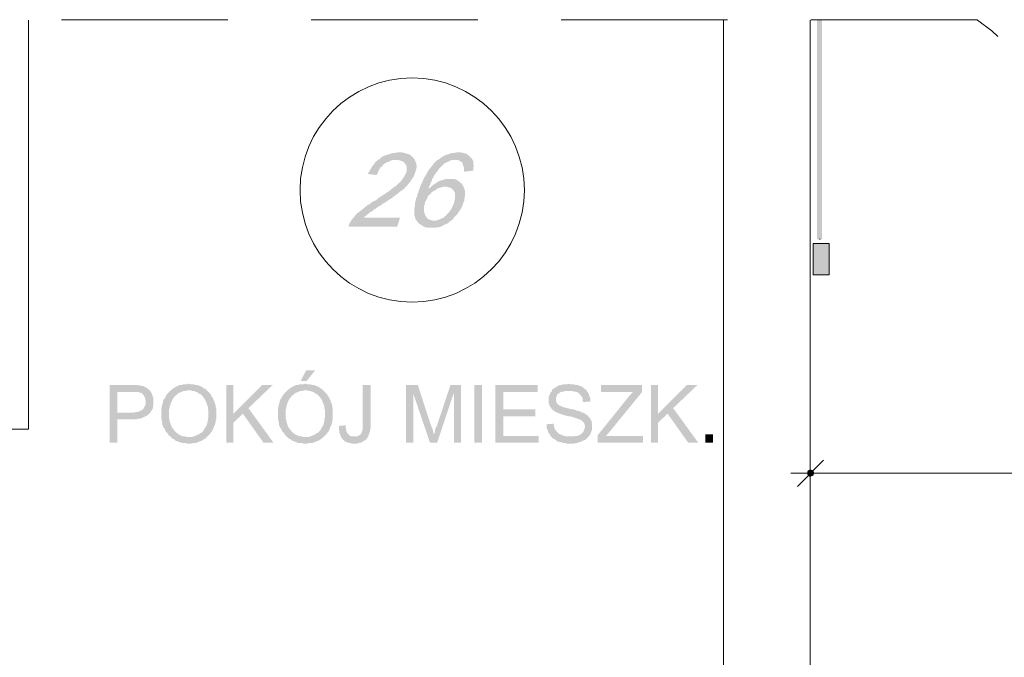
# Model space of a CAD drawing. Header units: millimetres. Extents: x -1096 to 3960, y -1899 to 666.
# Tile 43 of 75: x 1222 to 1598, y 299 to 543. Entities that reach past the tile are written whole.
import ezdxf

# ---------------------------------------------------------------- set-up
doc = ezdxf.new("R2010")
doc.units = ezdxf.units.MM
doc.layers.add('A-ściany', color=140, linetype='Continuous')
doc.layers.add('C00-00-00', color=7, linetype='Continuous')

msp = doc.modelspace()

# ---------------------------------------------------------------- hatches: boundary and pattern name
at = {"layer": 'C00-00-00'}
h = msp.add_hatch(color=256, dxfattribs=at)
h.dxf.hatch_style = 2
h.paths.add_polyline_path([(1528.122, 458.71), (1526.217, 458.71), (1528.122, 542.321)])
h = msp.add_hatch(color=256, dxfattribs=at)
h.dxf.hatch_style = 2
h.paths.add_polyline_path([(1526.217, 458.71), (1528.122, 542.321), (1526.217, 542.321)])
h = msp.add_hatch(color=256, dxfattribs=at)
h.dxf.hatch_style = 2
h.paths.add_polyline_path([(1526.217, 542.321), (1528.122, 542.321), (1526.217, 458.71)])
h = msp.add_hatch(color=256, dxfattribs=at)
h.dxf.hatch_style = 2
h.paths.add_polyline_path([(1528.122, 542.321), (1526.217, 458.71), (1528.122, 458.71)])
h = msp.add_hatch(color=256, dxfattribs=at)
h.dxf.hatch_style = 2
h.paths.add_polyline_path([(1367.034, 491.943), (1366.397, 491.943), (1365.553, 491.729), (1364.916, 491.729), (1364.069, 491.519), (1363.435, 491.309), (1362.588, 491.095), (1361.95, 490.882), (1361.317, 490.672), (1360.473, 490.248), (1359.836, 489.824), (1359.836, 489.614), (1359.198, 489.191), (1365.977, 488.977), (1366.82, 488.977), (1367.454, 488.767), (1368.091, 488.557), (1368.725, 488.134), (1369.149, 487.706), (1369.572, 487.073), (1369.786, 486.439), (1369.786, 484.954), (1369.572, 484.111), (1369.572, 483.897), (1369.149, 483.477), (1368.939, 482.84), (1368.515, 482.202), (1368.091, 481.569), (1367.668, 480.935), (1367.034, 480.301), (1366.397, 479.878), (1365.763, 479.24), (1365.553, 479.031), (1364.916, 478.607), (1364.282, 478.183), (1363.645, 477.55), (1363.011, 477.126), (1362.378, 476.699), (1361.74, 476.279), (1361.107, 475.855), (1360.473, 475.431), (1359.836, 475.008), (1358.988, 474.584), (1358.988, 474.374), (1358.141, 473.737), (1357.297, 473.313), (1356.446, 472.889), (1355.813, 472.256), (1354.969, 471.832), (1354.332, 471.408), (1353.698, 470.775), (1353.061, 470.351), (1352.637, 469.927), (1352.004, 469.504), (1351.58, 469.08), (1351.156, 468.87), (1350.733, 468.447), (1350.309, 468.023), (1349.885, 467.386), (1349.252, 466.752), (1348.828, 466.118), (1348.404, 465.481), (1347.981, 464.847), (1347.771, 464.214), (1347.557, 463.576), (1366.187, 463.576), (1367.244, 466.966), (1353.485, 466.966), (1353.698, 467.386), (1354.332, 467.809), (1354.756, 468.233), (1355.389, 468.656), (1355.813, 469.08), (1356.66, 469.504), (1357.297, 470.137), (1358.141, 470.561), (1358.988, 471.198), (1359.198, 471.408), (1360.049, 471.832), (1360.893, 472.469), (1361.74, 472.889), (1362.588, 473.527), (1363.225, 473.947), (1364.069, 474.374), (1364.702, 475.008), (1365.339, 475.431), (1365.977, 475.855), (1366.397, 476.279), (1367.034, 476.699), (1367.454, 477.126), (1368.091, 477.55), (1368.515, 477.76), (1368.939, 478.183), (1369.149, 478.607), (1369.786, 479.031), (1370.206, 479.664), (1370.843, 480.301), (1371.267, 480.935), (1371.691, 481.569), (1372.114, 482.202), (1372.538, 482.84), (1372.748, 483.477), (1372.958, 484.111), (1373.172, 484.534), (1373.381, 485.382), (1373.595, 486.225), (1373.595, 486.863), (1373.381, 487.706), (1373.172, 488.344), (1372.958, 488.977), (1372.538, 489.614), (1372.324, 489.824), (1371.901, 490.248), (1371.477, 490.672), (1370.843, 491.095), (1370.206, 491.309), (1369.572, 491.519), (1368.725, 491.729), (1367.878, 491.943)])
h = msp.add_hatch(color=256, dxfattribs=at)
h.dxf.hatch_style = 2
h.paths.add_polyline_path([(1389.469, 491.943), (1388.836, 491.943), (1387.988, 491.729), (1387.355, 491.729), (1386.507, 491.519), (1385.874, 491.309), (1385.236, 491.095), (1384.603, 490.882), (1383.756, 490.458), (1383.122, 490.038), (1382.485, 489.614), (1381.851, 489.191), (1388.202, 488.977), (1389.469, 488.977), (1389.893, 488.767), (1390.53, 488.344), (1390.954, 488.134), (1391.164, 487.496), (1391.378, 486.863), (1391.588, 486.225), (1391.588, 484.534), (1395.187, 484.954), (1395.187, 486.015), (1395.397, 486.863), (1395.187, 487.706), (1395.187, 488.344), (1394.973, 488.977), (1394.549, 489.614), (1394.126, 490.038), (1393.706, 490.458), (1393.282, 490.882), (1392.645, 491.309), (1392.011, 491.519), (1391.164, 491.729), (1390.317, 491.943)])
h = msp.add_hatch(color=256, dxfattribs=at)
h.dxf.hatch_style = 2
h.paths.add_polyline_path([(1359.198, 489.191), (1358.565, 488.767), (1357.931, 488.344), (1357.507, 487.706), (1357.084, 487.073), (1356.66, 486.649), (1356.236, 485.805), (1355.813, 485.168), (1355.389, 484.534), (1354.969, 483.687), (1358.355, 483.263), (1358.778, 484.111), (1358.988, 484.744), (1359.412, 485.592), (1359.836, 486.225), (1360.473, 486.649), (1360.893, 487.286), (1361.53, 487.706), (1362.164, 488.134), (1363.011, 488.344), (1363.645, 488.767), (1364.282, 488.977), (1365.977, 488.977)])
h = msp.add_hatch(color=256, dxfattribs=at)
h.dxf.hatch_style = 2
h.paths.add_polyline_path([(1381.851, 489.191), (1381.214, 488.767), (1380.58, 488.134), (1380.156, 487.706), (1379.733, 487.073), (1379.313, 486.649), (1378.885, 486.015), (1378.462, 485.592), (1378.038, 484.954), (1377.618, 484.321), (1377.404, 483.687), (1376.981, 483.053), (1376.561, 482.416), (1376.133, 481.569), (1375.923, 480.935), (1375.5, 480.088), (1375.076, 479.24), (1374.866, 478.393), (1374.443, 477.55), (1374.229, 476.699), (1374.019, 476.279), (1373.809, 475.221), (1373.381, 474.374), (1373.172, 473.313), (1372.958, 472.469), (1372.958, 471.622), (1372.748, 470.775), (1372.748, 468.023), (1372.958, 467.599), (1372.958, 466.966), (1373.172, 466.542), (1373.381, 466.118), (1373.595, 465.905), (1374.019, 465.271), (1374.443, 464.847), (1375.076, 464.424), (1375.71, 464), (1376.347, 463.576), (1376.981, 463.366), (1377.618, 463.153), (1380.58, 463.153), (1381.214, 463.366), (1382.065, 463.366), (1382.698, 463.576), (1383.332, 463.79), (1383.965, 464.214), (1384.817, 464.637), (1385.45, 464.847), (1386.084, 465.481), (1386.717, 465.905), (1379.733, 465.905), (1378.885, 466.118), (1378.252, 466.328), (1377.618, 466.752), (1377.194, 467.386), (1376.771, 468.023), (1376.771, 468.233), (1376.561, 468.87), (1376.347, 469.504), (1376.347, 470.985), (1376.561, 471.832), (1376.771, 472.679), (1376.771, 472.889), (1377.194, 473.527), (1377.618, 474.374), (1377.828, 475.008), (1378.252, 475.641), (1378.885, 476.065), (1379.313, 476.699), (1379.946, 477.126), (1380.37, 477.336), (1381.004, 477.76), (1378.038, 478.183), (1378.252, 478.607), (1378.675, 479.45), (1378.885, 480.301), (1379.313, 480.935), (1379.523, 481.782), (1379.946, 482.416), (1380.37, 483.263), (1380.79, 483.897), (1381.214, 484.321), (1381.637, 484.954), (1382.065, 485.592), (1382.485, 486.015), (1382.908, 486.439), (1383.542, 487.073), (1384.179, 487.706), (1385.026, 488.134), (1385.66, 488.344), (1386.294, 488.767), (1386.931, 488.977), (1388.202, 488.977)])
h = msp.add_hatch(color=256, dxfattribs=at)
h.dxf.hatch_style = 2
h.paths.add_polyline_path([(1386.294, 481.782), (1384.817, 481.782), (1384.179, 481.569), (1383.332, 481.359), (1382.698, 481.145), (1382.065, 480.935), (1381.427, 480.511), (1380.79, 480.088), (1380.156, 479.664), (1379.523, 479.24), (1384.603, 478.817), (1384.817, 478.817), (1385.66, 478.607), (1386.507, 478.393), (1386.931, 478.183), (1387.565, 477.55), (1387.778, 477.126), (1387.988, 476.912), (1388.202, 476.279), (1388.202, 474.16), (1387.988, 473.313), (1387.778, 472.469), (1387.778, 472.256), (1387.355, 471.622), (1387.141, 470.985), (1386.717, 470.137), (1386.294, 469.504), (1385.874, 469.08), (1385.236, 468.447), (1384.817, 467.809), (1384.389, 467.599), (1383.756, 466.966), (1383.122, 466.752), (1382.275, 466.328), (1381.637, 466.118), (1381.004, 465.905), (1380.156, 465.905), (1386.717, 465.905), (1387.355, 466.328), (1387.778, 466.966), (1388.412, 467.599), (1388.836, 468.023), (1389.259, 468.656), (1389.683, 469.294), (1390.107, 469.927), (1390.53, 470.561), (1390.954, 471.408), (1391.164, 472.046), (1391.378, 472.679), (1391.798, 473.527), (1391.798, 474.374), (1392.011, 475.221), (1392.011, 477.336), (1391.798, 477.973), (1391.588, 478.607), (1391.164, 479.24), (1390.954, 479.878), (1390.317, 480.301), (1389.893, 480.725), (1389.259, 481.145), (1388.626, 481.569), (1387.778, 481.782), (1387.141, 481.782)])
h = msp.add_hatch(color=256, dxfattribs=at)
h.dxf.hatch_style = 2
h.paths.add_polyline_path([(1379.523, 479.24), (1378.885, 478.607), (1378.252, 478.183), (1378.038, 478.183), (1381.004, 477.76), (1381.637, 478.183), (1382.275, 478.393), (1383.122, 478.607), (1383.756, 478.817), (1384.603, 478.817)])
h = msp.add_hatch(color=256, dxfattribs=at)
h.dxf.hatch_style = 2
h.paths.add_polyline_path([(1530.874, 457.225), (1530.874, 445.16), (1524.733, 445.16)])
h = msp.add_hatch(color=256, dxfattribs=at)
h.dxf.hatch_style = 2
h.paths.add_polyline_path([(1530.874, 457.225), (1524.733, 457.225), (1524.733, 445.16)])
h = msp.add_hatch(color=256, dxfattribs=at)
h.dxf.hatch_style = 2
h.paths.add_polyline_path([(1334.859, 408.752), (1331.469, 408.752), (1329.355, 404.729), (1331.683, 404.729)])
h = msp.add_hatch(color=256, dxfattribs=at)
h.dxf.hatch_style = 2
h.paths.add_polyline_path([(1264.794, 403.248), (1256.538, 403.248), (1256.538, 381.233), (1259.5, 381.233), (1259.5, 390.126), (1266.698, 390.126), (1267.332, 390.336), (1267.965, 390.336), (1268.603, 390.55), (1269.236, 390.76), (1269.66, 390.969), (1270.084, 391.183), (1270.507, 391.393), (1270.931, 391.607), (1271.355, 392.027), (1271.778, 392.454), (1259.5, 392.664), (1259.5, 400.496), (1265.004, 400.496), (1272.202, 400.706), (1271.778, 401.134), (1271.355, 401.557), (1270.931, 401.977), (1270.507, 402.191), (1270.084, 402.401), (1269.45, 402.824), (1268.813, 402.824), (1268.179, 403.034), (1267.332, 403.034), (1266.908, 403.248), (1265.637, 403.248)])
h = msp.add_hatch(color=256, dxfattribs=at)
h.dxf.hatch_style = 2
h.paths.add_polyline_path([(1286.805, 403.672), (1286.595, 403.672), (1285.958, 403.458), (1284.691, 403.458), (1284.057, 403.248), (1283.42, 403.248), (1282.996, 403.034), (1282.362, 402.824), (1281.939, 402.614), (1281.305, 402.191), (1280.881, 401.977), (1280.454, 401.557), (1280.03, 401.343), (1286.805, 401.134), (1287.443, 401.134), (1288.076, 400.92), (1288.71, 400.92), (1289.137, 400.706), (1289.771, 400.496), (1290.194, 400.282), (1290.618, 399.863), (1291.252, 399.649), (1291.675, 399.225), (1292.099, 398.805), (1292.309, 398.382), (1292.733, 397.954), (1292.946, 397.531), (1293.156, 397.111), (1293.366, 396.473), (1293.58, 396.053), (1293.79, 395.416), (1294.004, 394.779), (1294.004, 394.145), (1294.214, 393.511), (1294.214, 390.969), (1294.004, 390.336), (1294.004, 389.702), (1293.79, 389.065), (1293.79, 388.641), (1293.58, 388.008), (1293.366, 387.584), (1292.946, 386.95), (1292.733, 386.527), (1292.523, 386.103), (1292.099, 385.679), (1292.099, 385.466), (1291.675, 385.046), (1291.038, 384.832), (1290.618, 384.408), (1290.194, 384.198), (1289.557, 383.985), (1289.137, 383.775), (1288.5, 383.561), (1287.866, 383.351), (1286.595, 383.351), (1293.366, 383.137), (1293.79, 383.561), (1294.214, 383.985), (1294.637, 384.408), (1295.061, 384.832), (1295.275, 385.256), (1295.698, 385.679), (1295.908, 386.313), (1296.118, 386.737), (1296.332, 387.374), (1296.542, 387.798), (1296.756, 388.431), (1296.965, 389.065), (1296.965, 389.702), (1297.179, 390.126), (1297.179, 392.24), (1297.179, 394.145), (1296.965, 394.779), (1296.965, 395.416), (1296.756, 396.053), (1296.542, 396.473), (1296.332, 397.111), (1296.118, 397.531), (1295.908, 398.168), (1295.698, 398.592), (1295.275, 399.015), (1295.061, 399.649), (1294.637, 400.073), (1294.214, 400.496), (1293.79, 400.92), (1293.366, 401.343), (1292.946, 401.767), (1292.309, 401.977), (1291.889, 402.401), (1291.462, 402.614), (1290.828, 402.824), (1290.404, 403.034), (1289.771, 403.248), (1289.137, 403.248), (1288.5, 403.458), (1287.443, 403.458)])
h = msp.add_hatch(color=256, dxfattribs=at)
h.dxf.hatch_style = 2
h.paths.add_polyline_path([(1303.74, 403.248), (1300.988, 403.248), (1300.988, 381.233), (1303.74, 381.233), (1303.74, 392.24)])
h = msp.add_hatch(color=256, dxfattribs=at)
h.dxf.hatch_style = 2
h.paths.add_polyline_path([(1318.771, 403.248), (1314.748, 403.248), (1303.74, 392.24), (1303.74, 388.855), (1307.339, 392.24), (1309.458, 394.359)])
h = msp.add_hatch(color=256, dxfattribs=at)
h.dxf.hatch_style = 2
h.paths.add_polyline_path([(1331.259, 403.672), (1331.046, 403.672), (1330.412, 403.458), (1329.141, 403.458), (1328.507, 403.248), (1327.874, 403.248), (1327.45, 403.034), (1326.813, 402.824), (1326.389, 402.614), (1325.756, 402.191), (1325.332, 401.977), (1324.908, 401.557), (1324.485, 401.343), (1331.259, 401.134), (1331.893, 401.134), (1332.53, 400.92), (1333.164, 400.92), (1333.588, 400.706), (1334.221, 400.496), (1334.645, 400.282), (1335.069, 399.863), (1335.706, 399.649), (1336.13, 399.225), (1336.549, 398.805), (1336.763, 398.382), (1337.187, 397.954), (1337.397, 397.531), (1337.61, 397.111), (1337.82, 396.473), (1338.034, 396.053), (1338.244, 395.416), (1338.458, 394.779), (1338.458, 394.145), (1338.668, 393.511), (1338.668, 390.969), (1338.458, 390.336), (1338.458, 389.702), (1338.244, 389.065), (1338.244, 388.641), (1338.034, 388.008), (1337.82, 387.584), (1337.397, 386.95), (1337.187, 386.527), (1336.973, 386.103), (1336.549, 385.679), (1336.549, 385.466), (1336.13, 385.046), (1335.492, 384.832), (1335.069, 384.408), (1334.645, 384.198), (1334.011, 383.985), (1333.588, 383.775), (1332.954, 383.561), (1332.317, 383.351), (1331.046, 383.351), (1337.82, 383.137), (1338.244, 383.561), (1338.668, 383.985), (1339.091, 384.408), (1339.515, 384.832), (1339.725, 385.256), (1340.149, 385.679), (1340.362, 386.313), (1340.572, 386.737), (1340.786, 387.374), (1340.996, 387.798), (1341.21, 388.431), (1341.42, 389.065), (1341.42, 389.702), (1341.633, 390.126), (1341.633, 392.24), (1341.633, 394.145), (1341.42, 394.779), (1341.42, 395.416), (1341.21, 396.053), (1340.996, 396.473), (1340.786, 397.111), (1340.572, 397.531), (1340.362, 398.168), (1340.149, 398.592), (1339.725, 399.015), (1339.515, 399.649), (1339.091, 400.073), (1338.668, 400.496), (1338.244, 400.92), (1337.82, 401.343), (1337.397, 401.767), (1336.763, 401.977), (1336.339, 402.401), (1335.916, 402.614), (1335.282, 402.824), (1334.859, 403.034), (1334.221, 403.248), (1333.588, 403.248), (1332.954, 403.458), (1331.893, 403.458)])
h = msp.add_hatch(color=256, dxfattribs=at)
h.dxf.hatch_style = 2
h.paths.add_polyline_path([(1356.026, 403.248), (1353.061, 403.248), (1353.061, 386.313), (1352.851, 385.889), (1352.851, 385.679), (1352.637, 385.256), (1352.427, 384.622), (1352.004, 384.198), (1351.58, 383.985), (1351.156, 383.561), (1349.885, 383.561), (1354.969, 383.351), (1355.179, 383.775), (1355.389, 384.408), (1355.603, 384.832), (1355.813, 385.466), (1355.813, 386.103), (1356.026, 386.737), (1356.026, 388.218)])
h = msp.add_hatch(color=256, dxfattribs=at)
h.dxf.hatch_style = 2
h.paths.add_polyline_path([(1374.019, 403.248), (1369.572, 403.248), (1369.572, 381.233), (1372.324, 381.233), (1372.324, 399.863)])
h = msp.add_hatch(color=256, dxfattribs=at)
h.dxf.hatch_style = 2
h.paths.add_polyline_path([(1374.019, 403.248), (1372.324, 399.863), (1378.675, 381.233), (1380.156, 384.408), (1380.156, 384.622), (1379.946, 384.832), (1379.946, 385.466), (1379.733, 386.103), (1379.523, 386.737), (1379.099, 387.584)])
h = msp.add_hatch(color=256, dxfattribs=at)
h.dxf.hatch_style = 2
h.paths.add_polyline_path([(1390.53, 403.248), (1386.507, 403.248), (1381.427, 388.008), (1381.427, 387.798), (1381.004, 387.16), (1380.79, 386.527), (1380.58, 385.889), (1380.58, 385.256), (1380.37, 384.832), (1380.156, 384.408), (1378.675, 381.233), (1381.427, 381.233), (1387.565, 399.649), (1387.778, 399.649)])
h = msp.add_hatch(color=256, dxfattribs=at)
h.dxf.hatch_style = 2
h.paths.add_polyline_path([(1390.53, 403.248), (1387.778, 399.649), (1387.778, 381.233), (1390.53, 381.233)])
h = msp.add_hatch(color=256, dxfattribs=at)
h.dxf.hatch_style = 2
h.paths.add_polyline_path([(1398.572, 381.233), (1398.572, 403.248), (1395.61, 403.248), (1395.61, 381.233)])
h = msp.add_hatch(color=256, dxfattribs=at)
h.dxf.hatch_style = 2
h.paths.add_polyline_path([(1419.74, 403.248), (1403.652, 403.248), (1403.652, 381.233), (1420.164, 381.233), (1420.164, 383.775), (1406.618, 383.775), (1406.618, 391.183), (1418.893, 391.183), (1418.893, 393.935), (1406.618, 393.935), (1406.618, 400.496), (1419.74, 400.496)])
h = msp.add_hatch(color=256, dxfattribs=at)
h.dxf.hatch_style = 2
h.paths.add_polyline_path([(1431.595, 403.672), (1430.962, 403.458), (1429.477, 403.458), (1429.057, 403.248), (1428.42, 403.248), (1427.786, 403.034), (1427.362, 402.824), (1426.939, 402.401), (1426.305, 402.191), (1425.881, 401.767), (1425.668, 401.767), (1425.244, 401.343), (1425.034, 400.706), (1424.61, 400.282), (1424.397, 399.863), (1424.187, 399.225), (1423.973, 398.592), (1423.973, 396.263), (1424.187, 395.63), (1424.397, 394.992), (1424.82, 394.569), (1425.034, 394.145), (1425.458, 393.721), (1425.668, 393.511), (1426.091, 393.301), (1426.515, 392.878), (1427.149, 392.664), (1427.572, 392.454), (1428.21, 392.24), (1428.843, 392.027), (1429.477, 391.817), (1430.114, 391.607), (1430.962, 391.393), (1431.805, 391.183), (1432.443, 391.183), (1433.076, 390.969), (1433.713, 390.76), (1434.347, 390.55), (1434.981, 390.336), (1435.404, 390.126), (1435.828, 389.912), (1436.252, 389.912), (1436.465, 389.702), (1436.889, 389.279), (1437.309, 388.855), (1437.523, 388.431), (1437.733, 387.798), (1437.733, 386.95), (1437.523, 386.313), (1437.309, 385.679), (1437.099, 385.256), (1436.675, 384.832), (1436.252, 384.408), (1435.828, 384.198), (1435.404, 383.985), (1434.771, 383.775), (1434.137, 383.775), (1433.713, 383.561), (1432.229, 383.561), (1425.034, 383.351), (1425.458, 382.927), (1425.668, 382.718), (1426.091, 382.504), (1426.515, 382.294), (1426.939, 381.87), (1427.362, 381.656), (1427.996, 381.447), (1428.42, 381.447), (1429.057, 381.233), (1429.691, 381.023), (1430.324, 381.023), (1430.962, 380.809), (1433.5, 380.809), (1434.137, 381.023), (1434.771, 381.023), (1435.194, 381.233), (1435.828, 381.447), (1436.465, 381.656), (1436.889, 381.87), (1437.309, 382.08), (1437.946, 382.294), (1438.37, 382.718), (1438.794, 383.137), (1439.217, 383.561), (1439.641, 384.198), (1439.851, 384.622), (1440.061, 385.046), (1440.275, 385.679), (1440.485, 386.313), (1440.485, 388.431), (1440.275, 389.065), (1440.275, 389.489), (1439.851, 390.126), (1439.641, 390.55), (1439.217, 390.969), (1439.004, 391.393), (1438.37, 391.817), (1437.946, 392.027), (1437.523, 392.454), (1436.889, 392.664), (1436.252, 392.878), (1436.042, 393.088), (1435.618, 393.301), (1434.981, 393.301), (1434.557, 393.511), (1433.923, 393.721), (1433.29, 393.935), (1432.652, 393.935), (1431.805, 394.145), (1430.962, 394.359), (1430.114, 394.569), (1429.477, 394.779), (1429.057, 394.992), (1428.42, 395.206), (1427.996, 395.416), (1427.786, 395.63), (1427.572, 395.63), (1427.149, 396.053), (1426.939, 396.473), (1426.725, 397.111), (1426.725, 397.744), (1426.725, 398.382), (1426.939, 398.805), (1427.149, 399.439), (1427.572, 399.863), (1427.996, 400.073), (1428.21, 400.282), (1428.633, 400.496), (1429.267, 400.706), (1429.691, 400.706), (1430.324, 400.92), (1431.805, 400.92), (1438.37, 401.134), (1437.946, 401.557), (1437.523, 401.767), (1437.309, 401.977), (1436.889, 402.401), (1436.465, 402.614), (1435.828, 402.824), (1435.404, 403.034), (1434.771, 403.248), (1434.137, 403.248), (1433.5, 403.458), (1432.229, 403.458)])
h = msp.add_hatch(color=256, dxfattribs=at)
h.dxf.hatch_style = 2
h.paths.add_polyline_path([(1459.538, 403.248), (1443.87, 403.248), (1443.87, 400.496), (1456.149, 400.496), (1455.729, 400.282), (1455.515, 399.863), (1455.091, 399.439), (1454.668, 399.015), (1454.458, 398.805), (1454.034, 398.168), (1453.82, 397.954), (1442.603, 383.985), (1442.603, 381.233), (1459.958, 381.233), (1459.958, 383.775), (1445.778, 383.775), (1447.259, 385.466), (1459.538, 400.496)])
h = msp.add_hatch(color=256, dxfattribs=at)
h.dxf.hatch_style = 2
h.paths.add_polyline_path([(1465.675, 403.248), (1462.923, 403.248), (1462.923, 381.233), (1465.675, 381.233), (1465.675, 392.24)])
h = msp.add_hatch(color=256, dxfattribs=at)
h.dxf.hatch_style = 2
h.paths.add_polyline_path([(1480.706, 403.248), (1476.683, 403.248), (1465.675, 392.24), (1465.675, 388.855), (1469.275, 392.24), (1471.389, 394.359)])
h = msp.add_hatch(color=256, dxfattribs=at)
h.dxf.hatch_style = 2
h.paths.add_polyline_path([(1272.202, 400.706), (1265.004, 400.496), (1267.546, 400.496), (1267.965, 400.282), (1268.389, 400.282), (1268.813, 400.073), (1269.236, 399.649), (1269.66, 399.015), (1269.874, 398.592), (1270.084, 397.954), (1270.297, 397.321), (1270.297, 395.84), (1270.084, 395.416), (1269.874, 394.992), (1269.66, 394.569), (1269.45, 394.145), (1269.026, 393.721), (1268.603, 393.511), (1268.179, 393.301), (1267.756, 393.088), (1267.122, 392.878), (1266.485, 392.878), (1265.851, 392.664), (1259.5, 392.664), (1271.778, 392.454), (1272.202, 392.878), (1272.412, 393.301), (1272.836, 393.935), (1273.049, 394.359), (1273.049, 394.992), (1273.259, 395.63), (1273.259, 397.954), (1273.049, 398.592), (1272.836, 399.225), (1272.626, 399.863), (1272.412, 400.282)])
h = msp.add_hatch(color=256, dxfattribs=at)
h.dxf.hatch_style = 2
h.paths.add_polyline_path([(1280.03, 401.343), (1279.61, 400.92), (1279.187, 400.496), (1278.973, 400.282), (1278.553, 399.863), (1278.339, 399.439), (1277.916, 399.015), (1277.702, 398.382), (1277.492, 397.954), (1277.069, 397.531), (1276.859, 396.897), (1276.859, 396.473), (1276.645, 395.84), (1276.435, 395.206), (1276.435, 394.569), (1276.221, 393.935), (1276.221, 390.55), (1276.435, 389.912), (1276.435, 389.279), (1276.645, 388.641), (1276.645, 388.008), (1276.859, 387.584), (1277.069, 386.95), (1277.492, 386.527), (1277.702, 385.889), (1277.916, 385.466), (1278.339, 385.046), (1278.763, 384.622), (1278.973, 383.985), (1279.187, 383.985), (1279.61, 383.561), (1280.03, 383.137), (1280.454, 382.718), (1281.091, 382.504), (1281.515, 382.08), (1281.939, 381.87), (1282.572, 381.656), (1282.996, 381.447), (1283.633, 381.233), (1284.267, 381.023), (1285.534, 381.023), (1286.172, 380.809), (1287.443, 380.809), (1288.076, 381.023), (1289.347, 381.023), (1289.771, 381.233), (1290.404, 381.447), (1290.828, 381.656), (1291.462, 381.87), (1291.889, 382.08), (1292.523, 382.504), (1292.946, 382.718), (1293.366, 383.137), (1286.595, 383.351), (1285.958, 383.351), (1285.324, 383.561), (1284.691, 383.561), (1284.057, 383.775), (1283.633, 383.985), (1282.996, 384.198), (1282.572, 384.622), (1282.149, 384.832), (1281.725, 385.256), (1281.305, 385.679), (1280.881, 386.313), (1280.454, 386.737), (1280.244, 387.16), (1280.03, 387.584), (1279.82, 388.218), (1279.61, 388.855), (1279.397, 389.279), (1279.397, 389.912), (1279.187, 390.55), (1279.187, 393.721), (1279.397, 394.359), (1279.397, 394.992), (1279.61, 395.416), (1279.82, 396.053), (1280.03, 396.687), (1280.244, 397.111), (1280.454, 397.531), (1280.668, 397.954), (1281.091, 398.382), (1281.305, 398.805), (1281.305, 399.015), (1281.939, 399.225), (1282.362, 399.649), (1282.782, 400.073), (1283.206, 400.282), (1283.843, 400.496), (1284.267, 400.706), (1284.901, 400.92), (1285.534, 400.92), (1286.172, 401.134), (1286.805, 401.134)])
h = msp.add_hatch(color=256, dxfattribs=at)
h.dxf.hatch_style = 2
h.paths.add_polyline_path([(1324.485, 401.343), (1324.061, 400.92), (1323.637, 400.496), (1323.427, 400.282), (1323.004, 399.863), (1322.794, 399.439), (1322.37, 399.015), (1322.156, 398.382), (1321.946, 397.954), (1321.523, 397.531), (1321.309, 396.897), (1321.309, 396.473), (1321.099, 395.84), (1320.885, 395.206), (1320.885, 394.569), (1320.675, 393.935), (1320.675, 390.55), (1320.885, 389.912), (1320.885, 389.279), (1321.099, 388.641), (1321.099, 388.008), (1321.309, 387.584), (1321.523, 386.95), (1321.946, 386.527), (1322.156, 385.889), (1322.37, 385.466), (1322.794, 385.046), (1323.214, 384.622), (1323.427, 383.985), (1323.637, 383.985), (1324.061, 383.561), (1324.485, 383.137), (1324.908, 382.718), (1325.546, 382.504), (1325.965, 382.08), (1326.389, 381.87), (1327.026, 381.656), (1327.45, 381.447), (1328.084, 381.233), (1328.717, 381.023), (1329.988, 381.023), (1330.626, 380.809), (1331.893, 380.809), (1332.53, 381.023), (1333.798, 381.023), (1334.221, 381.233), (1334.859, 381.447), (1335.282, 381.656), (1335.916, 381.87), (1336.339, 382.08), (1336.973, 382.504), (1337.397, 382.718), (1337.82, 383.137), (1331.046, 383.351), (1330.412, 383.351), (1329.778, 383.561), (1329.141, 383.561), (1328.507, 383.775), (1328.084, 383.985), (1327.45, 384.198), (1327.026, 384.622), (1326.603, 384.832), (1326.179, 385.256), (1325.756, 385.679), (1325.332, 386.313), (1324.908, 386.737), (1324.698, 387.16), (1324.485, 387.584), (1324.275, 388.218), (1324.061, 388.855), (1323.851, 389.279), (1323.851, 389.912), (1323.637, 390.55), (1323.637, 393.721), (1323.851, 394.359), (1323.851, 394.992), (1324.061, 395.416), (1324.275, 396.053), (1324.485, 396.687), (1324.698, 397.111), (1324.908, 397.531), (1325.122, 397.954), (1325.546, 398.382), (1325.756, 398.805), (1325.756, 399.015), (1326.389, 399.225), (1326.813, 399.649), (1327.236, 400.073), (1327.66, 400.282), (1328.297, 400.496), (1328.717, 400.706), (1329.355, 400.92), (1329.988, 400.92), (1330.626, 401.134), (1331.259, 401.134)])
h = msp.add_hatch(color=256, dxfattribs=at)
h.dxf.hatch_style = 2
h.paths.add_polyline_path([(1438.37, 401.134), (1431.805, 400.92), (1432.866, 400.92), (1433.5, 400.706), (1434.137, 400.706), (1434.557, 400.496), (1435.194, 400.282), (1435.618, 399.863), (1436.042, 399.439), (1436.252, 399.015), (1436.675, 398.592), (1436.889, 397.954), (1436.889, 397.321), (1437.099, 396.687), (1439.851, 396.897), (1439.851, 397.954), (1439.641, 398.592), (1439.427, 399.015), (1439.217, 399.649), (1439.004, 400.073), (1438.58, 400.706)])
h = msp.add_hatch(color=256, dxfattribs=at)
h.dxf.hatch_style = 2
h.paths.add_polyline_path([(1309.458, 394.359), (1307.339, 392.24), (1315.172, 381.233), (1318.981, 381.233)])
h = msp.add_hatch(color=256, dxfattribs=at)
h.dxf.hatch_style = 2
h.paths.add_polyline_path([(1471.389, 394.359), (1469.275, 392.24), (1477.107, 381.233), (1480.916, 381.233)])
h = msp.add_hatch(color=256, dxfattribs=at)
h.dxf.hatch_style = 2
h.paths.add_polyline_path([(1346.5, 387.798), (1343.962, 387.584), (1343.962, 386.103), (1344.172, 385.466), (1344.172, 384.832), (1344.385, 384.408), (1344.595, 383.775), (1344.805, 383.351), (1345.019, 382.927), (1345.443, 382.504), (1345.866, 382.08), (1346.29, 381.656), (1346.713, 381.447), (1347.347, 381.233), (1347.981, 381.023), (1348.404, 381.023), (1349.042, 380.809), (1350.733, 380.809), (1351.37, 381.023), (1352.004, 381.233), (1352.637, 381.233), (1353.061, 381.656), (1353.485, 381.87), (1353.908, 382.08), (1354.332, 382.504), (1354.546, 382.718), (1354.756, 382.927), (1354.969, 383.351), (1349.885, 383.561), (1348.828, 383.561), (1348.194, 383.775), (1347.771, 384.198), (1347.347, 384.622), (1347.137, 384.832), (1346.923, 385.256), (1346.713, 385.889), (1346.713, 386.527), (1346.5, 387.16)])
h = msp.add_hatch(color=256, dxfattribs=at)
h.dxf.hatch_style = 2
h.paths.add_polyline_path([(1425.881, 388.431), (1423.13, 388.218), (1423.13, 386.95), (1423.339, 386.313), (1423.553, 385.889), (1423.763, 385.256), (1423.973, 384.832), (1424.397, 384.198), (1424.61, 383.775), (1425.034, 383.351), (1432.229, 383.561), (1430.538, 383.561), (1429.901, 383.775), (1429.267, 383.985), (1428.843, 384.198), (1428.21, 384.408), (1427.786, 384.622), (1427.572, 384.832), (1427.149, 385.256), (1426.725, 385.679), (1426.515, 386.103), (1426.091, 386.737), (1426.091, 387.16), (1425.881, 387.798)])
h = msp.add_hatch(color=256, dxfattribs=at)
h.dxf.hatch_style = 2
h.paths.add_polyline_path([(1486.633, 381.233), (1486.633, 384.408), (1483.671, 384.408), (1483.671, 381.233)])
h = msp.add_hatch(color=256, dxfattribs=at)
h.dxf.hatch_style = 2
h.paths.add_polyline_path([(1524.946, 369.592), (1522.618, 369.592), (1522.828, 370.439)])
h = msp.add_hatch(color=256, dxfattribs=at)
h.dxf.hatch_style = 2
h.paths.add_polyline_path([(1524.733, 368.744), (1524.946, 369.592), (1522.618, 369.592)])
h = msp.add_hatch(color=256, dxfattribs=at)
h.dxf.hatch_style = 2
h.paths.add_polyline_path([(1524.733, 368.744), (1522.828, 368.744), (1522.618, 369.592)])
h = msp.add_hatch(color=256, dxfattribs=at)
h.dxf.hatch_style = 2
h.paths.add_polyline_path([(1524.733, 370.439), (1522.828, 370.439), (1523.675, 370.863)])
h = msp.add_hatch(color=256, dxfattribs=at)
h.dxf.hatch_style = 2
h.paths.add_polyline_path([(1524.946, 369.592), (1524.733, 370.439), (1522.828, 370.439)])
h = msp.add_hatch(color=256, dxfattribs=at)
h.dxf.hatch_style = 2
h.paths.add_polyline_path([(1523.675, 368.321), (1524.733, 368.744), (1522.828, 368.744)])

# ---------------------------------------------------------------- linework, layer by layer
at = {"layer": 'A-ściany', "lineweight": 0}
for points in [[(1200.652, 542.321), (1200.652, 411.29), (1067.931, 411.29), (1067.931, 173.5), (1002.946, 173.5), (1005.061, 169.977), (1005.061, 145), (1270.084, 145), (1270.084, 173.5), (1092.908, 173.5), (1092.908, 386.313), (1225.63, 386.313), (1225.63, 542.321)], [(1490.652, 542.321), (1490.652, 278.569), (1421.221, 278.359), (1421.221, 253.592), (1490.652, 253.592), (1490.652, 173.5), (1373.172, 173.5), (1373.172, 145), (1499.122, 145), (1499.122, 135.683), (1511.187, 135.683), (1511.187, 145), (1523.675, 145), (1523.675, 542.321)]]:
    msp.add_lwpolyline(points, dxfattribs=at)
at = {"layer": 'C00-00-00', "lineweight": 0}
for points in [[(1301.622, 542.534), (1238.122, 542.534)], [(1396.878, 542.534), (1333.378, 542.534)], [(1492.137, 542.534), (1428.633, 542.534)], [(1587.393, 542.534), (1523.889, 542.534)], [(1587.393, 542.321), (1592.897, 538.301), (1595.225, 536.183)], [(1527.275, 458.71), (1527.275, 458.92)], [(1523.675, 377), (1523.675, 361.969)], [(1518.809, 364.511), (1528.756, 374.462)], [(1531.297, 369.592), (1516.267, 369.592)], [(1528.756, 369.592), (1754.828, 369.592)]]:
    msp.add_lwpolyline(points, dxfattribs=at)
for points in [[(1529.179, 457.225), (1524.733, 457.225), (1524.733, 445.16), (1530.874, 445.16), (1530.874, 457.225)], [(1522.618, 369.592), (1522.828, 368.744), (1523.675, 368.321), (1524.733, 368.744), (1524.946, 369.592), (1524.733, 370.439), (1523.675, 370.863), (1522.828, 370.439)]]:
    msp.add_lwpolyline(points, close=True, dxfattribs=at)
msp.add_circle((1371.901, 477.548), 42.759, dxfattribs=at)

doc.saveas('drawing.dxf')
